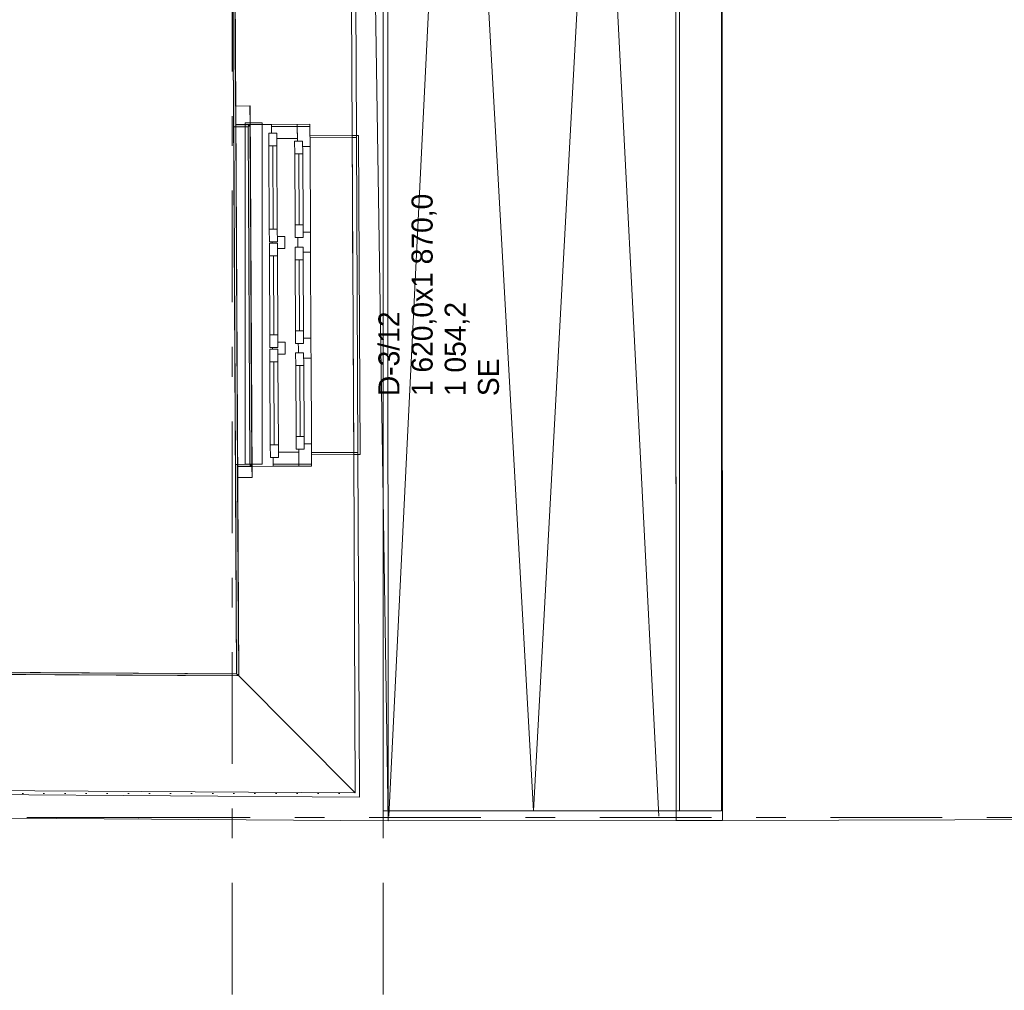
# Model space of a CAD drawing. Header units: millimetres. Extents: x 74467 to 235410, y -65 to 114857.
# Tile 178 of 256: x 138185 to 142853, y 54146 to 58746. Entities that reach past the tile are written whole.
import ezdxf
from ezdxf.enums import TextEntityAlignment as Align

# ---------------------------------------------------------------- set-up
doc = ezdxf.new("R2010")
doc.units = ezdxf.units.MM
doc.header["$MEASUREMENT"] = 0
for name, pattern in [('Katkend', [423.333333, 211.666667, -211.666667]), ('Katkend topelt', [1093.611073, 529.166651, -211.666656, 141.111112, -211.666656]), ('Wipeout_Contour', [1000, 0, -1000])]:
    doc.linetypes.add(name, pattern=pattern)
for name, color, linetype in [('00 2D joon.AR', 7, 'Continuous'), ('00 Kunstikonkursi LÜ jaoks asendi 2D', 7, 'Continuous'), ('00 Teljed.AR', 7, 'Continuous'), ('1153 Tugimüürid.AS', 7, 'Continuous'), ('1153 Välispiirded.AS', 7, 'Continuous'), ('1232 Välisseinad.AR', 7, 'Continuous'), ('1232 Välisseinad.VANA', 7, 'Continuous'), ('1235 Vahelaed.VANA', 7, 'Continuous'), ('1326 Seinapinnad.SA', 7, 'Continuous'), ('1330 Sisustus.SA', 7, 'Continuous'), ('9350 Netopind.VANA', 7, 'Continuous'), ('Aken', 7, 'Continuous'), ('Akna tähis', 7, 'Continuous')]:
    doc.layers.add(name, color=color, linetype=linetype)
doc.styles.add('GENERATED_STYLE_1', font='txt')
doc.styles.add('GENERATED_STYLE_3', font='txt')
pattern_1 = [(0, (0, 0), (0, 173.20508), [0, -100]), (0, (50, 86.6), (0, 173.20508), [0, -100])]

# ---------------------------------------------------------------- blocks, each defined once
blk = doc.blocks.new('Slab_35_1', base_point=(115968, 55784.5))
at = {"layer": '1235 Vahelaed.VANA', "color": 7, "linetype": 'Continuous', "lineweight": 13, "flags": 128}
blk.add_lwpolyline([(115968, 55784.5), (128757.2, 55702.7), (130692.6, 55690.3), (130882.6, 55689.1), (139223.3, 55635.8), (139191.5, 61568), (123858.2, 61630.5), (116047.5, 61713.1)], close=True, dxfattribs=at)
blk = doc.blocks.new('Slab_40_1', base_point=(116047.5, 61713.1))
at = {"layer": '1235 Vahelaed.VANA', "color": 7, "linetype": 'Continuous', "lineweight": 13, "flags": 128}
blk.add_lwpolyline([(116047.5, 61713.1), (118519.3, 61670.8), (118519.5, 61686.9), (123392.6, 61635.4), (123582.6, 61635.4), (123582.6, 61633.4), (123856.9, 61630.5), (130693.8, 61602.6), (130882.6, 61602.6), (130882.6, 61601.8), (139191.5, 61568), (139192.6, 61366.9), (139223.3, 55635.8), (130892.3, 55689.1), (130692.6, 55690.3), (128757.2, 55702.7), (123582.6, 55735.8), (123392.6, 55737), (118784.3, 55766.5), (118445.5, 55768.7), (115968, 55784.5)], close=True, dxfattribs=at)
blk = doc.blocks.new('Slab_41_1', base_point=(130882.6, 55689.1))
at = {"color": 254, "linetype": 'Wipeout_Contour', "lineweight": 0, "ltscale": 731267.729803}
blk.add_wipeout([(130882.6, 55689.1), (130892.3, 55689.1), (139223.3, 55635.8), (139191.5, 61568), (130882.6, 61601.8)], dxfattribs=at).dxf.layer = '1235 Vahelaed.VANA'
at = {"layer": '1235 Vahelaed.VANA', "color": 7, "linetype": 'Continuous', "lineweight": 13, "flags": 128}
blk.add_lwpolyline([(130882.6, 55689.1), (130882.6, 61601.8), (139191.5, 61568), (139223.3, 55635.8), (130892.3, 55689.1)], close=True, dxfattribs=at)
blk = doc.blocks.new('Roof_3_1', base_point=(141312.6, 67735.9))
at = {"layer": '1153 Tugimüürid.AS', "color": 7, "linetype": 'Continuous', "lineweight": 13, "flags": 128}
for points in [[(139908, 54996.1), (139908, 67735.9)], [(141312.6, 67735.9), (141312.6, 54996.1)], [(141312.6, 54996.1), (139908, 54996.1)]]:
    blk.add_lwpolyline(points, dxfattribs=at)
blk = doc.blocks.new('Koduklass 3_PK 105_48_1', base_point=(131088.3, 60995.6))
at = {"layer": '9350 Netopind.VANA', "color": 7, "linetype": 'Continuous', "lineweight": 13, "flags": 128}
blk.add_lwpolyline([(139181.5, 61568), (130892.6, 61601.8), (130892.6, 55699.1), (139213.3, 55645.8)], close=True, dxfattribs=at)
blk = doc.blocks.new('Curtain Wall_2_1')
at = {"color": 254, "linetype": 'Wipeout_Contour', "lineweight": 0, "ltscale": 612211.534221}
blk.add_wipeout([(141312.6, 58635.8), (141392.6, 58635.8), (141392.6, 58745.8), (141312.6, 58745.8)], dxfattribs=at).dxf.layer = '1153 Välispiirded.AS'
at = {"color": 254, "linetype": 'Wipeout_Contour', "lineweight": 0, "ltscale": 611874.622508}
blk.add_wipeout([(141312.6, 58415.8), (141392.6, 58415.8), (141392.6, 58525.8), (141312.6, 58525.8)], dxfattribs=at).dxf.layer = '1153 Välispiirded.AS'
at = {"color": 254, "linetype": 'Wipeout_Contour', "lineweight": 0, "ltscale": 612042.943388}
blk.add_wipeout([(141312.6, 58525.8), (141392.6, 58525.8), (141392.6, 58635.8), (141312.6, 58635.8)], dxfattribs=at).dxf.layer = '1153 Välispiirded.AS'
at = {"color": 254, "linetype": 'Wipeout_Contour', "lineweight": 0, "ltscale": 611706.571831}
blk.add_wipeout([(141312.6, 58305.8), (141392.6, 58305.8), (141392.6, 58415.8), (141312.6, 58415.8)], dxfattribs=at).dxf.layer = '1153 Välispiirded.AS'
at = {"color": 254, "linetype": 'Wipeout_Contour', "lineweight": 0, "ltscale": 611538.791496}
blk.add_wipeout([(141312.6, 58195.8), (141392.6, 58195.8), (141392.6, 58305.8), (141312.6, 58305.8)], dxfattribs=at).dxf.layer = '1153 Välispiirded.AS'
at = {"color": 254, "linetype": 'Wipeout_Contour', "lineweight": 0, "ltscale": 611371.281811}
blk.add_wipeout([(141312.6, 58085.8), (141392.6, 58085.8), (141392.6, 58195.8), (141312.6, 58195.8)], dxfattribs=at).dxf.layer = '1153 Välispiirded.AS'
at = {"color": 254, "linetype": 'Wipeout_Contour', "lineweight": 0, "ltscale": 611204.042969}
blk.add_wipeout([(141312.6, 57975.8), (141392.6, 57975.8), (141392.6, 58085.8), (141312.6, 58085.8)], dxfattribs=at).dxf.layer = '1153 Välispiirded.AS'
at = {"color": 254, "linetype": 'Wipeout_Contour', "lineweight": 0, "ltscale": 611037.07522}
blk.add_wipeout([(141312.6, 57865.8), (141392.6, 57865.8), (141392.6, 57975.8), (141312.6, 57975.8)], dxfattribs=at).dxf.layer = '1153 Välispiirded.AS'
at = {"color": 254, "linetype": 'Wipeout_Contour', "lineweight": 0, "ltscale": 610870.378703}
blk.add_wipeout([(141312.6, 57755.8), (141392.6, 57755.8), (141392.6, 57865.8), (141312.6, 57865.8)], dxfattribs=at).dxf.layer = '1153 Välispiirded.AS'
at = {"color": 254, "linetype": 'Wipeout_Contour', "lineweight": 0, "ltscale": 610703.953725}
blk.add_wipeout([(141312.6, 57645.8), (141392.6, 57645.8), (141392.6, 57755.8), (141312.6, 57755.8)], dxfattribs=at).dxf.layer = '1153 Välispiirded.AS'
at = {"color": 254, "linetype": 'Wipeout_Contour', "lineweight": 0, "ltscale": 610537.800479}
blk.add_wipeout([(141312.6, 57535.8), (141392.6, 57535.8), (141392.6, 57645.8), (141312.6, 57645.8)], dxfattribs=at).dxf.layer = '1153 Välispiirded.AS'
at = {"color": 254, "linetype": 'Wipeout_Contour', "lineweight": 0, "ltscale": 610371.919214}
blk.add_wipeout([(141312.6, 57425.8), (141392.6, 57425.8), (141392.6, 57535.8), (141312.6, 57535.8)], dxfattribs=at).dxf.layer = '1153 Välispiirded.AS'
at = {"color": 254, "linetype": 'Wipeout_Contour', "lineweight": 0, "ltscale": 610206.31007}
blk.add_wipeout([(141312.6, 57315.8), (141392.6, 57315.8), (141392.6, 57425.8), (141312.6, 57425.8)], dxfattribs=at).dxf.layer = '1153 Välispiirded.AS'
at = {"color": 254, "linetype": 'Wipeout_Contour', "lineweight": 0, "ltscale": 610040.973351}
blk.add_wipeout([(141312.6, 57205.8), (141392.6, 57205.8), (141392.6, 57315.8), (141312.6, 57315.8)], dxfattribs=at).dxf.layer = '1153 Välispiirded.AS'
at = {"color": 254, "linetype": 'Wipeout_Contour', "lineweight": 0, "ltscale": 609875.909251}
blk.add_wipeout([(141312.6, 57095.8), (141392.6, 57095.8), (141392.6, 57205.8), (141312.6, 57205.8)], dxfattribs=at).dxf.layer = '1153 Välispiirded.AS'
at = {"color": 254, "linetype": 'Wipeout_Contour', "lineweight": 0, "ltscale": 609711.118019}
blk.add_wipeout([(141312.6, 56985.8), (141392.6, 56985.8), (141392.6, 57095.8), (141312.6, 57095.8)], dxfattribs=at).dxf.layer = '1153 Välispiirded.AS'
at = {"color": 254, "linetype": 'Wipeout_Contour', "lineweight": 0, "ltscale": 609546.599794}
blk.add_wipeout([(141312.6, 56875.8), (141392.6, 56875.8), (141392.6, 56985.8), (141312.6, 56985.8)], dxfattribs=at).dxf.layer = '1153 Välispiirded.AS'
at = {"color": 254, "linetype": 'Wipeout_Contour', "lineweight": 0, "ltscale": 609382.35488}
blk.add_wipeout([(141312.6, 56765.8), (141392.6, 56765.8), (141392.6, 56875.8), (141312.6, 56875.8)], dxfattribs=at).dxf.layer = '1153 Välispiirded.AS'
at = {"color": 254, "linetype": 'Wipeout_Contour', "lineweight": 0, "ltscale": 609218.383469}
blk.add_wipeout([(141312.6, 56655.8), (141392.6, 56655.8), (141392.6, 56765.8), (141312.6, 56765.8)], dxfattribs=at).dxf.layer = '1153 Välispiirded.AS'
at = {"color": 254, "linetype": 'Wipeout_Contour', "lineweight": 0, "ltscale": 609054.685811}
blk.add_wipeout([(141312.6, 56545.8), (141392.6, 56545.8), (141392.6, 56655.8), (141312.6, 56655.8)], dxfattribs=at).dxf.layer = '1153 Välispiirded.AS'
at = {"color": 254, "linetype": 'Wipeout_Contour', "lineweight": 0, "ltscale": 608891.262043}
blk.add_wipeout([(141312.6, 56435.8), (141392.6, 56435.8), (141392.6, 56545.8), (141312.6, 56545.8)], dxfattribs=at).dxf.layer = '1153 Välispiirded.AS'
at = {"color": 254, "linetype": 'Wipeout_Contour', "lineweight": 0, "ltscale": 608728.11247}
blk.add_wipeout([(141312.6, 56325.8), (141392.6, 56325.8), (141392.6, 56435.8), (141312.6, 56435.8)], dxfattribs=at).dxf.layer = '1153 Välispiirded.AS'
at = {"color": 254, "linetype": 'Wipeout_Contour', "lineweight": 0, "ltscale": 608565.237282}
blk.add_wipeout([(141312.6, 56215.8), (141392.6, 56215.8), (141392.6, 56325.8), (141312.6, 56325.8)], dxfattribs=at).dxf.layer = '1153 Välispiirded.AS'
at = {"color": 254, "linetype": 'Wipeout_Contour', "lineweight": 0, "ltscale": 608402.636729}
blk.add_wipeout([(141312.6, 56105.8), (141392.6, 56105.8), (141392.6, 56215.8), (141312.6, 56215.8)], dxfattribs=at).dxf.layer = '1153 Välispiirded.AS'
at = {"color": 254, "linetype": 'Wipeout_Contour', "lineweight": 0, "ltscale": 608240.31095}
blk.add_wipeout([(141312.6, 55995.8), (141392.6, 55995.8), (141392.6, 56105.8), (141312.6, 56105.8)], dxfattribs=at).dxf.layer = '1153 Välispiirded.AS'
at = {"color": 254, "linetype": 'Wipeout_Contour', "lineweight": 0, "ltscale": 608078.260245}
blk.add_wipeout([(141312.6, 55885.8), (141392.6, 55885.8), (141392.6, 55995.8), (141312.6, 55995.8)], dxfattribs=at).dxf.layer = '1153 Välispiirded.AS'
at = {"color": 254, "linetype": 'Wipeout_Contour', "lineweight": 0, "ltscale": 607916.484807}
blk.add_wipeout([(141312.6, 55775.8), (141392.6, 55775.8), (141392.6, 55885.8), (141312.6, 55885.8)], dxfattribs=at).dxf.layer = '1153 Välispiirded.AS'
at = {"color": 254, "linetype": 'Wipeout_Contour', "lineweight": 0, "ltscale": 607754.984883}
blk.add_wipeout([(141312.6, 55665.8), (141392.6, 55665.8), (141392.6, 55775.8), (141312.6, 55775.8)], dxfattribs=at).dxf.layer = '1153 Välispiirded.AS'
at = {"color": 254, "linetype": 'Wipeout_Contour', "lineweight": 0, "ltscale": 607593.760613}
blk.add_wipeout([(141312.6, 55555.8), (141392.6, 55555.8), (141392.6, 55665.8), (141312.6, 55665.8)], dxfattribs=at).dxf.layer = '1153 Välispiirded.AS'
at = {"color": 254, "linetype": 'Wipeout_Contour', "lineweight": 0, "ltscale": 607432.812296}
blk.add_wipeout([(141312.6, 55445.8), (141392.6, 55445.8), (141392.6, 55555.8), (141312.6, 55555.8)], dxfattribs=at).dxf.layer = '1153 Välispiirded.AS'
at = {"color": 254, "linetype": 'Wipeout_Contour', "lineweight": 0, "ltscale": 607272.140125}
blk.add_wipeout([(141312.6, 55335.8), (141392.6, 55335.8), (141392.6, 55445.8), (141312.6, 55445.8)], dxfattribs=at).dxf.layer = '1153 Välispiirded.AS'
at = {"color": 254, "linetype": 'Wipeout_Contour', "lineweight": 0, "ltscale": 607111.744345}
blk.add_wipeout([(141312.6, 55225.8), (141392.6, 55225.8), (141392.6, 55335.8), (141312.6, 55335.8)], dxfattribs=at).dxf.layer = '1153 Välispiirded.AS'
at = {"color": 254, "linetype": 'Wipeout_Contour', "lineweight": 0, "ltscale": 606951.625097}
blk.add_wipeout([(141312.6, 55115.8), (141392.6, 55115.8), (141392.6, 55225.8), (141312.6, 55225.8)], dxfattribs=at).dxf.layer = '1153 Välispiirded.AS'
at = {"color": 254, "linetype": 'Wipeout_Contour', "lineweight": 0, "ltscale": 606788.376755}
blk.add_wipeout([(141392.6, 55001.1), (141392.6, 55115.8), (141312.6, 55115.8), (141312.6, 55001.1)], dxfattribs=at).dxf.layer = '1153 Välispiirded.AS'
at = {"layer": '1153 Välispiirded.AS', "color": 7, "linetype": 'Continuous', "lineweight": 13, "flags": 128}
for points in [[(141312.6, 58745.8), (141312.6, 58635.8), (141312.6, 58525.8), (141312.6, 58415.8), (141312.6, 58305.8), (141312.6, 58195.8), (141312.6, 58085.8), (141312.6, 57975.8), (141312.6, 57865.8), (141312.6, 57755.8), (141312.6, 57645.8), (141312.6, 57535.8), (141312.6, 57425.8), (141312.6, 57315.8), (141312.6, 57205.8), (141312.6, 57095.8), (141312.6, 56985.8), (141312.6, 56875.8), (141312.6, 56765.8), (141312.6, 56655.8), (141312.6, 56545.8), (141312.6, 56435.8), (141312.6, 56325.8), (141312.6, 56215.8), (141312.6, 56105.8), (141312.6, 55995.8), (141312.6, 55885.8), (141312.6, 55775.8), (141312.6, 55665.8), (141312.6, 55555.8), (141312.6, 55445.8), (141312.6, 55335.8), (141312.6, 55225.8), (141312.6, 55115.8), (141312.6, 55001.1)], [(141392.6, 58745.8), (141392.6, 58635.8), (141392.6, 58525.8), (141392.6, 58415.8), (141392.6, 58305.8), (141392.6, 58195.8), (141392.6, 58085.8), (141392.6, 57975.8), (141392.6, 57865.8), (141392.6, 57755.8), (141392.6, 57645.8), (141392.6, 57535.8), (141392.6, 57425.8), (141392.6, 57315.8), (141392.6, 57205.8), (141392.6, 57095.8), (141392.6, 56985.8), (141392.6, 56875.8), (141392.6, 56765.8), (141392.6, 56655.8), (141392.6, 56545.8), (141392.6, 56435.8), (141392.6, 56325.8), (141392.6, 56215.8), (141392.6, 56105.8), (141392.6, 55995.8), (141392.6, 55885.8), (141392.6, 55775.8), (141392.6, 55665.8), (141392.6, 55555.8), (141392.6, 55445.8), (141392.6, 55335.8), (141392.6, 55225.8), (141392.6, 55115.8), (141392.6, 55001.1)], [(141392.6, 55001.1), (141312.6, 55001.1)]]:
    blk.add_lwpolyline(points, dxfattribs=at)
blk = doc.blocks.new('Opening_73_1')
at = {"color": 254, "linetype": 'Wipeout_Contour', "lineweight": 0, "ltscale": 604476.470521}
blk.add_wipeout([(139781.3, 58197.3), (139761.3, 58197.2), (139768.4, 56685.2), (139788.4, 56685.3)], dxfattribs=at).dxf.layer = '1232 Välisseinad.AR'
at = {"layer": '1232 Välisseinad.AR', "color": 7, "linetype": 'Continuous', "lineweight": 15, "flags": 128}
for points in [[(139781.3, 58197.3), (139761.3, 58197.2)], [(139768.4, 56685.2), (139788.4, 56685.3)]]:
    blk.add_lwpolyline(points, dxfattribs=at)
at = {"layer": '1232 Välisseinad.AR', "color": 7, "linetype": 'Continuous', "lineweight": 13, "flags": 128}
for points in [[(139761.3, 58197.2), (139768.4, 56685.2)], [(139788.4, 56685.3), (139781.3, 58197.3)]]:
    blk.add_lwpolyline(points, dxfattribs=at)
blk = doc.blocks.new('Opening_92_1')
at = {"color": 254, "linetype": 'Wipeout_Contour', "lineweight": 0, "ltscale": 602378.84124}
blk.add_wipeout([(139218, 56638.4), (139209.4, 58238.4), (139199.4, 58238.3), (139208, 56638.3)], dxfattribs=at).dxf.layer = '1326 Seinapinnad.SA'
at = {"layer": '1326 Seinapinnad.SA', "color": 7, "linetype": 'Continuous', "lineweight": 13, "flags": 128}
for points in [[(139209.4, 58238.4), (139199.4, 58238.3)], [(139199.4, 58238.3), (139208, 56638.3)], [(139218, 56638.4), (139209.4, 58238.4)], [(139208, 56638.3), (139218, 56638.4)]]:
    blk.add_lwpolyline(points, dxfattribs=at)
blk = doc.blocks.new('Wall_151_1', base_point=(141512.6, 71245.9))
at = {"color": 254, "linetype": 'Wipeout_Contour', "lineweight": 0, "ltscale": 620153.103091}
blk.add_wipeout([(141312.6, 71245.9), (141312.6, 54996.1), (141512.6, 54996.1), (141512.6, 71245.9)], dxfattribs=at).dxf.layer = '1153 Tugimüürid.AS'
at = {"layer": '1153 Tugimüürid.AS', "color": 7, "linetype": 'Continuous', "lineweight": 13, "flags": 128}
for points in [[(141312.6, 71245.9), (141312.6, 54996.1)], [(141512.6, 54996.1), (141512.6, 71245.9)], [(141312.6, 54996.1), (141512.6, 54996.1)]]:
    blk.add_lwpolyline(points, dxfattribs=at)
blk = doc.blocks.new('Wall Niche Rectangular 24')
at = {"layer": 'Aken', "color": 7, "linetype": 'Continuous', "lineweight": 13}
blk.add_line((-880.3, 140), (880.3, 140), dxfattribs=at)
at = {"layer": 'Aken', "color": 7, "linetype": 'Continuous', "lineweight": 15, "flags": 128}
blk.add_lwpolyline([(-880.3, 140), (-880.3, 72), (880.3, 72), (880.3, 140)], close=True, dxfattribs=at)
blk = doc.blocks.new('Triple Historic Window 24')
at = {"layer": 'Aken', "color": 7, "linetype": 'Continuous', "lineweight": 13}
for p, q in [((810, 169.7), (-810, 168.6)), ((-670, -109), (-333.3, -109)), ((-168.3, -109), (168.3, -109)), ((333.3, -109), (670, -109)), ((-746, -182), (-756, -182)), ((-756, -182), (-756, -382)), ((-746, -382), (-746, -182)), ((-298.3, -182), (-705, -182)), ((203.3, -182), (-203.3, -182)), ((705, -182), (298.3, -182)), ((756, -182), (746, -182)), ((746, -182), (746, -382)), ((756, -382), (756, -182)), ((-756.1, -382), (-756.1, -412)), ((-756.1, -412), (756.1, -412)), ((-756, -382), (-746, -382)), ((-746, -382), (-756, -382)), ((-756, -382), (-756, -402)), ((-756, -402), (-746, -402)), ((-746, -402), (-746, -382)), ((746, -382), (756, -382)), ((756, -382), (746, -382)), ((746, -382), (746, -402)), ((746, -402), (756, -402)), ((756, -402), (756, -382)), ((756.1, -412), (756.1, -382))]:
    blk.add_line(p, q, dxfattribs=at)
at = {"layer": 'Aken', "color": 7, "linetype": 'Continuous', "lineweight": 15}
for p, q in [((-810, 168.6), (-810, 0)), ((810, 0), (810, 169.7)), ((-810, 0), (-810, -182)), ((-810, 0), (-800, 0)), ((-810, -182), (-810, 0)), ((-800, 0), (-768, 0)), ((-800, -122), (-800, 0)), ((-768, 13), (-708, 13)), ((-768, -25), (-768, 13)), ((-768, 0), (-768, -25)), ((-708, 13), (-708, -25)), ((-708, 13), (-314.3, 13)), ((-314.3, -25), (-314.3, 13)), ((-314.3, 13), (-254.3, 13)), ((-254.3, 13), (-254.3, -25)), ((-254.3, -25), (-254.3, 0)), ((-254.3, 0), (-247.3, 0)), ((-247.3, 13), (-187.3, 13)), ((-247.3, -25), (-247.3, 13)), ((-247.3, 0), (-247.3, -25)), ((-187.3, 13), (-187.3, -25)), ((-187.3, 13), (187.3, 13)), ((187.3, -25), (187.3, 13)), ((187.3, 13), (247.3, 13)), ((247.3, 13), (247.3, -25)), ((247.3, -25), (247.3, 0)), ((247.3, 0), (254.3, 0)), ((254.3, 13), (314.3, 13)), ((254.3, -25), (254.3, 13)), ((254.3, 0), (254.3, -25)), ((314.3, 13), (314.3, -25)), ((314.3, 13), (708, 13)), ((708, -25), (708, 13)), ((708, 13), (768, 13)), ((768, 13), (768, -25)), ((768, -25), (768, 0)), ((768, 0), (800, 0)), ((800, 0), (810, 0)), ((800, -122), (800, 0)), ((810, -182), (810, 0)), ((810, -182), (810, 0)), ((-768, -25), (-743, -25)), ((-708, -25), (-768, -25)), ((-743, -25), (-743, -122)), ((-708, -6), (-314.3, -6)), ((-314.3, -25), (-708, -25)), ((-254.3, -25), (-314.3, -25)), ((-279.3, -60), (-279.3, -25)), ((-279.3, -25), (-254.3, -25)), ((-187.3, -25), (-247.3, -25)), ((-247.3, -25), (-222.3, -25)), ((-222.3, -25), (-222.3, -60)), ((-187.3, -6), (187.3, -6)), ((187.3, -25), (-187.3, -25)), ((247.3, -25), (187.3, -25)), ((222.3, -60), (222.3, -25)), ((222.3, -25), (247.3, -25)), ((314.3, -25), (254.3, -25)), ((254.3, -25), (279.3, -25)), ((279.3, -25), (279.3, -60)), ((314.3, -6), (708, -6)), ((708, -25), (314.3, -25)), ((768, -25), (708, -25)), ((743, -122), (743, -25)), ((743, -25), (768, -25)), ((-222.3, -60), (-279.3, -60)), ((279.3, -60), (222.3, -60)), ((-800, -122), (-810, -122)), ((-810, -122), (-800, -122)), ((-743, -122), (-800, -122)), ((-800, -122), (-730, -122)), ((-800, -182), (-800, -122)), ((-730, -109), (-670, -109)), ((-730, -147), (-730, -109)), ((-730, -122), (-730, -147)), ((-670, -109), (-670, -147)), ((-670, -109), (-333.3, -109)), ((-670, -128), (-333.3, -128)), ((-333.3, -147), (-333.3, -109)), ((-333.3, -109), (-273.3, -109)), ((-273.3, -109), (-273.3, -147)), ((-273.3, -147), (-273.3, -122)), ((-273.3, -122), (-250.8, -122)), ((-250.8, -122), (-228.3, -122)), ((-228.3, -109), (-168.3, -109)), ((-228.3, -147), (-228.3, -109)), ((-228.3, -122), (-228.3, -147)), ((-168.3, -109), (-168.3, -147)), ((-168.3, -109), (168.3, -109)), ((-168.3, -128), (168.3, -128)), ((168.3, -147), (168.3, -109)), ((168.3, -109), (228.3, -109)), ((228.3, -109), (228.3, -147)), ((228.3, -147), (228.3, -122)), ((228.3, -122), (250.8, -122)), ((250.8, -122), (273.3, -122)), ((273.3, -109), (333.3, -109)), ((273.3, -147), (273.3, -109)), ((273.3, -122), (273.3, -147)), ((333.3, -109), (333.3, -147)), ((333.3, -109), (670, -109)), ((333.3, -128), (670, -128)), ((670, -147), (670, -109)), ((670, -109), (730, -109)), ((730, -109), (730, -147)), ((730, -147), (730, -122)), ((730, -122), (800, -122)), ((800, -122), (743, -122)), ((810, -122), (800, -122)), ((800, -122), (810, -122)), ((800, -182), (800, -122)), ((-800, -182), (-810, -182)), ((-756, -182), (-810, -182)), ((-705, -182), (-800, -182)), ((-756, -182), (-756, -382)), ((-756, -382), (-756, -182)), ((-730, -147), (-705, -147)), ((-670, -147), (-730, -147)), ((-705, -147), (-705, -182)), ((-333.3, -147), (-670, -147)), ((-273.3, -147), (-333.3, -147)), ((-298.3, -182), (-298.3, -147)), ((-298.3, -147), (-273.3, -147)), ((-250.8, -182), (-298.3, -182)), ((-203.3, -182), (-250.8, -182)), ((-228.3, -147), (-203.3, -147)), ((-168.3, -147), (-228.3, -147)), ((-203.3, -147), (-203.3, -182)), ((168.3, -147), (-168.3, -147)), ((228.3, -147), (168.3, -147)), ((203.3, -182), (203.3, -147)), ((203.3, -147), (228.3, -147)), ((250.8, -182), (203.3, -182)), ((298.3, -182), (250.8, -182)), ((273.3, -147), (298.3, -147)), ((333.3, -147), (273.3, -147)), ((298.3, -147), (298.3, -182)), ((670, -147), (333.3, -147)), ((730, -147), (670, -147)), ((705, -182), (705, -147)), ((705, -147), (730, -147)), ((800, -182), (705, -182)), ((756, -382), (756, -182)), ((756, -182), (810, -182)), ((756, -382), (756, -182)), ((810, -182), (800, -182))]:
    blk.add_line(p, q, dxfattribs=at)
at = {"layer": 'Aken', "color": 7, "linetype": 'Katkend', "lineweight": 13}
blk.add_line((-756, -382), (756, -382), dxfattribs=at)
blk = doc.blocks.new('Window Stamp 24')
at = {"layer": 'Akna tähis', "color": 7, "lineweight": 13, "style": 'GENERATED_STYLE_1'}
for tag, p in [('AC_WIDO_ID', (-447.2, -926.8)), ('AC_WIDO_A_SIZE', (-447.2, -1083.9)), ('AC_SILL_TO_ANCHOR_LEVEL', (-447.2, -1241)), ('DUMMY_233', (-447.2, -1398.2))]:
    blk.add_attdef(tag, text='', height=100, dxfattribs=at).set_placement(p, align=Align.TOP_LEFT)
blk = doc.blocks.new('Wall_690_1', base_point=(139776, 55082.2))
at = {"layer": '1232 Välisseinad.VANA', "color": 7, "linetype": 'Continuous', "lineweight": 15}
for p, q in [((139208.8, 58336.7), (139276.8, 58337)), ((139276.8, 58337), (139277.3, 58248.9)), ((139379, 58249.4), (139277.3, 58248.9)), ((139561, 58250.2), (139379, 58249.4)), ((139761.3, 58197.2), (139561.3, 58196.2)), ((139761.3, 58197.3), (139761.3, 58197.2)), ((139568.4, 56684.2), (139768.4, 56685.2)), ((139768.4, 56685.2), (139768.4, 56685.1)), ((139286, 56628.9), (139386.7, 56629.4)), ((139286, 56628.9), (139286.3, 56576.5)), ((139386.7, 56629.4), (139568.7, 56630.2)), ((139218.3, 56576.2), (139286.3, 56576.5))]:
    blk.add_line(p, q, dxfattribs=at)
at = {"layer": '1232 Välisseinad.VANA', "color": 7, "linetype": 'Continuous', "lineweight": 15, "flags": 128}
for points in [[(139761.3, 58197.2), (139756.8, 59154.8)], [(139205.1, 59029.8), (139208.8, 58336.7)], [(139776, 55082.2), (139768.4, 56685.2)], [(139218.3, 56576.2), (139223.3, 55635.8)], [(139223.3, 55635.8), (139776, 55082.2)]]:
    blk.add_lwpolyline(points, dxfattribs=at)
at = {"layer": 'Aken', "color": 7, "linetype": 'Continuous', "lineweight": 13, "xscale": -0.9999999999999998, "zscale": 1000, "rotation": 90.3073727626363}
blk.add_blockref('Wall Niche Rectangular 24', (139353.6, 57457.2), dxfattribs=at)
at = {"layer": 'Aken', "color": 7, "linetype": 'Continuous', "lineweight": 13, "zscale": 1000, "rotation": 90.27007687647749}
blk.add_blockref('Triple Historic Window 24', (139382.8, 57439.4), dxfattribs=at)
at = {"layer": 'Akna tähis', "color": 5, "lineweight": 13}
ref = blk.add_blockref('Window Stamp 24', (139213.1, 57438.6), dxfattribs=dict(at, rotation=90.27007687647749))
ref.add_attrib('AC_WIDO_ID', 'D-3/12', dxfattribs={"color": 7, "lineweight": 13, "height": 100, "rotation": 90, "style": 'GENERATED_STYLE_1'}).set_placement((139885.5, 56961.9), align=Align.TOP_LEFT)
ref.add_attrib('AC_WIDO_A_SIZE', '1\xa0620,0x1\xa0870,0', dxfattribs={"color": 7, "lineweight": 13, "height": 100, "rotation": 90, "style": 'GENERATED_STYLE_1'}).set_placement((140042.7, 56961.9), align=Align.TOP_LEFT)
ref.add_attrib('AC_SILL_TO_ANCHOR_LEVEL', '1\xa0054,2', dxfattribs={"color": 7, "lineweight": 13, "height": 100, "rotation": 90, "style": 'GENERATED_STYLE_1'}).set_placement((140199.8, 56961.9), align=Align.TOP_LEFT)
ref.add_attrib('DUMMY_233', 'SE', dxfattribs={"color": 7, "lineweight": 13, "height": 100, "rotation": 90, "style": 'GENERATED_STYLE_1'}).set_placement((140357, 56961.9), align=Align.TOP_LEFT)
blk = doc.blocks.new('Wall_701_1', base_point=(139223.3, 55635.8))
at = {"layer": '1232 Välisseinad.VANA', "color": 7, "linetype": 'Continuous', "lineweight": 15, "flags": 128}
for points in [[(139223.3, 55635.8), (138059.2, 55643.2)], [(139776, 55082.2), (139223.3, 55635.8)], [(138001.7, 55093.6), (139776, 55082.2)]]:
    blk.add_lwpolyline(points, dxfattribs=at)
blk = doc.blocks.new('Wall_715_1', base_point=(111683.7, 55261.9))
at = {"layer": '1232 Välisseinad.AR', "linetype": 'Continuous', "lineweight": 13, "true_color": 0x8c8d8c}
h = blk.add_hatch(dxfattribs=at)
h.set_pattern_fill('Krohv_0001', color=252, style=0, pattern_type=2)
h.set_pattern_definition(pattern_1)
h.paths.add_polyline_path([(138001.7, 55093.6), (138001.6, 55073.6), (139776, 55062.2), (139776, 55082.2)])
h = blk.add_hatch(dxfattribs=at)
h.set_pattern_fill('Krohv_0001', color=252, style=0, pattern_type=2)
h.set_pattern_definition(pattern_1)
h.paths.add_polyline_path([(139776, 55082.2), (139796, 55062.1), (139796, 55082.1)])
h = blk.add_hatch(dxfattribs=at)
h.set_pattern_fill('Krohv_0001', color=252, style=0, pattern_type=2)
h.set_pattern_definition(pattern_1)
h.paths.add_polyline_path([(139776, 55082.2), (139776, 55062.2), (139796, 55062.1)])
at = {"layer": '1232 Välisseinad.AR', "color": 7, "linetype": 'Continuous', "lineweight": 15, "flags": 128}
for points in [[(139776, 55082.2), (138001.7, 55093.6)], [(138001.6, 55073.6), (139796, 55062.1)]]:
    blk.add_lwpolyline(points, dxfattribs=at)
at = {"layer": '1232 Välisseinad.AR', "color": 7, "linetype": 'Continuous', "lineweight": 13, "flags": 128}
blk.add_lwpolyline([(139796, 55062.1), (139796, 55082.1)], dxfattribs=at)
blk = doc.blocks.new('Wall_716_1', base_point=(139776, 55082.2))
at = {"layer": '1232 Välisseinad.AR', "linetype": 'Continuous', "lineweight": 13, "true_color": 0x8c8d8c}
h = blk.add_hatch(dxfattribs=at)
h.set_pattern_fill('Krohv_0001', color=252, style=0, pattern_type=2)
h.set_pattern_definition(pattern_1)
h.paths.add_polyline_path([(139776.8, 59154.9), (139756.8, 59154.8), (139761.3, 58197.2), (139781.3, 58197.3)])
h = blk.add_hatch(dxfattribs=at)
h.set_pattern_fill('Krohv_0001', color=252, style=0, pattern_type=2)
h.set_pattern_definition(pattern_1)
h.paths.add_polyline_path([(139788.4, 56685.3), (139768.4, 56685.2), (139776, 55082.2), (139796, 55082.1)])
at = {"layer": '1232 Välisseinad.AR', "color": 7, "linetype": 'Continuous', "lineweight": 15, "flags": 128}
for points in [[(139756.8, 59154.8), (139761.3, 58197.2)], [(139781.3, 58197.3), (139776.8, 59154.9)], [(139768.4, 56685.2), (139776, 55082.2)], [(139796, 55082.1), (139788.4, 56685.3)]]:
    blk.add_lwpolyline(points, dxfattribs=at)
blk = doc.blocks.new('Wall_762_1', base_point=(130882.6, 55689.1))
at = {"layer": '1326 Seinapinnad.SA', "linetype": 'Continuous', "lineweight": 0, "true_color": 0xfefefe}
for points in [[(138049.3, 55653.3), (138049.2, 55643.3), (139213.3, 55635.8), (139213.3, 55645.8)], [(139213.3, 55645.8), (139223.3, 55635.8), (139223.3, 55645.8)], [(139213.3, 55645.8), (139213.3, 55635.8), (139223.3, 55635.8)]]:
    blk.add_hatch(color=7, dxfattribs=at).paths.add_polyline_path(points)
at = {"layer": '1326 Seinapinnad.SA', "color": 7, "linetype": 'Continuous', "lineweight": 15, "flags": 128}
for points in [[(139213.3, 55645.8), (138049.3, 55653.3)], [(138059.2, 55643.2), (139223.3, 55635.8)], [(139223.3, 55635.8), (139223.3, 55645.8)]]:
    blk.add_lwpolyline(points, dxfattribs=at)
blk = doc.blocks.new('Wall_763_1', base_point=(139223.3, 55635.8))
at = {"layer": '1326 Seinapinnad.SA', "linetype": 'Continuous', "lineweight": 0, "true_color": 0xfefefe}
for points in [[(139191.5, 61568), (139181.5, 61567.9), (139186.1, 60718), (139196.1, 60718.1)], [(139186.1, 60708), (139186.1, 60707.9), (139196.1, 60708), (139196.1, 60708.1)], [(139194.8, 59098.1), (139199.3, 58248.3), (139209.3, 58248.4), (139204.8, 59098.1)], [(139208, 56628.3), (139213.3, 55645.8), (139223.3, 55645.8), (139218, 56628.4)]]:
    blk.add_hatch(color=7, dxfattribs=at).paths.add_polyline_path(points)
at = {"layer": '1326 Seinapinnad.SA', "color": 7, "linetype": 'Continuous', "lineweight": 15, "flags": 128}
for points in [[(139191.5, 61568), (139181.5, 61567.9)], [(139181.5, 61567.9), (139186.1, 60718)], [(139196.1, 60718.1), (139191.5, 61568)], [(139186.1, 60708), (139186.1, 60707.9)], [(139196.1, 60708), (139196.1, 60708.1)], [(139194.8, 59098.1), (139199.3, 58248.3)], [(139209.3, 58248.4), (139204.8, 59098.1)], [(139208, 56628.3), (139213.3, 55645.8)], [(139223.3, 55645.8), (139218, 56628.4)]]:
    blk.add_lwpolyline(points, dxfattribs=at)
blk = doc.blocks.new('Wall_767_1', base_point=(139277.3, 58248.7))
at = {"layer": '1326 Seinapinnad.SA', "linetype": 'Continuous', "lineweight": 0, "true_color": 0xfefefe}
for points in [[(139267.3, 58248.6), (139267.4, 58238.6), (139277.3, 58248.7)], [(139277.3, 58248.7), (139267.4, 58238.6), (139277.4, 58238.7)], [(139267.4, 58238.6), (139275.9, 56638.7), (139285.9, 56638.7), (139277.4, 58238.7)], [(139286, 56628.7), (139275.9, 56638.7), (139276, 56628.7)], [(139285.9, 56638.7), (139275.9, 56638.7), (139286, 56628.7)]]:
    blk.add_hatch(color=7, dxfattribs=at).paths.add_polyline_path(points)
at = {"layer": '1326 Seinapinnad.SA', "color": 7, "linetype": 'Continuous', "lineweight": 15, "flags": 128}
for points in [[(139277.3, 58248.7), (139267.3, 58248.6)], [(139267.4, 58238.6), (139275.9, 56638.7)], [(139286, 56628.7), (139277.3, 58248.7)], [(139286, 56628.7), (139276, 56628.7)]]:
    blk.add_lwpolyline(points, dxfattribs=at)
blk = doc.blocks.new('Wall_768_1', base_point=(139286, 56628.7))
at = {"layer": '1326 Seinapinnad.SA', "linetype": 'Continuous', "lineweight": 0, "true_color": 0xfefefe}
blk.add_hatch(color=7, dxfattribs=at).paths.add_polyline_path([(139275.9, 56638.7), (139208, 56638.3), (139208, 56628.3), (139276, 56628.7)])
at = {"layer": '1326 Seinapinnad.SA', "color": 7, "linetype": 'Continuous', "lineweight": 15, "flags": 128}
for points in [[(139208, 56628.3), (139208, 56638.3)], [(139275.9, 56638.7), (139218, 56638.4)], [(139218, 56628.4), (139276, 56628.7)]]:
    blk.add_lwpolyline(points, dxfattribs=at)
blk = doc.blocks.new('Wall_769_1', base_point=(139277.3, 58248.7))
at = {"layer": '1326 Seinapinnad.SA', "linetype": 'Continuous', "lineweight": 0, "true_color": 0xfefefe}
blk.add_hatch(color=7, dxfattribs=at).paths.add_polyline_path([(139267.3, 58248.6), (139199.3, 58248.3), (139199.4, 58238.3), (139267.4, 58238.6)])
at = {"layer": '1326 Seinapinnad.SA', "color": 7, "linetype": 'Continuous', "lineweight": 15, "flags": 128}
for points in [[(139199.3, 58248.3), (139199.4, 58238.3)], [(139267.3, 58248.6), (139209.3, 58248.4)], [(139209.4, 58238.4), (139267.4, 58238.6)]]:
    blk.add_lwpolyline(points, dxfattribs=at)
blk = doc.blocks.new('Slab_482_1', base_point=(139254.4, 56638.7))
at = {"layer": '1330 Sisustus.SA', "color": 253, "linetype": 'Continuous', "lineweight": 13, "true_color": 0xa5a6a4, "flags": 128}
blk.add_lwpolyline([(139254.4, 56638.7), (139335.1, 56638.7), (139335.1, 58256.3), (139254.4, 58256.3)], close=True, dxfattribs=at)
blk = doc.blocks.new('Standard grid marker')
at = {"layer": '00 Teljed.AR', "color": 252, "linetype": 'Katkend topelt', "lineweight": 13, "true_color": 0x8c8d8c}
blk.add_line((6142.5, 0), (54919, 0), dxfattribs=at)
at = {"layer": '00 Teljed.AR', "color": 252, "lineweight": 13, "true_color": 0x8c8d8c, "style": 'GENERATED_STYLE_3'}
for tag, p in [('AC_MarkerText_1_0', (-54.3, -45.7)), ('AC_MarkerText_1_1', (61407.2, -45.7))]:
    blk.add_attdef(tag, text='', height=200, rotation=270, dxfattribs=at).set_placement(p, align=Align.TOP_CENTER)
blk = doc.blocks.new('Standard grid marker_6')
at = {"layer": '00 Teljed.AR', "color": 252, "linetype": 'Katkend topelt', "lineweight": 13, "true_color": 0x8c8d8c}
for q in [(0, 0), (33545.2, 0)]:
    blk.add_line((5698.7, 0), q, dxfattribs=at)
blk.add_point((5698.7, 0), dxfattribs=at)
blk.add_point((5698.7, 0), dxfattribs=at)
at = {"layer": '00 Teljed.AR', "color": 252, "lineweight": 13, "true_color": 0x8c8d8c, "style": 'GENERATED_STYLE_3'}
for tag, p in [('AC_MarkerText_1_0', (-200, -191.4)), ('AC_MarkerText_1_1', (39443.9, -191.4))]:
    blk.add_attdef(tag, text='', height=200, rotation=180, dxfattribs=at).set_placement(p, align=Align.TOP_CENTER)
blk = doc.blocks.new('Standard grid marker_18')
at = {"layer": '00 Teljed.AR', "color": 252, "linetype": 'Katkend topelt', "lineweight": 13, "true_color": 0x8c8d8c}
blk.add_line((6142.5, 0), (15454.4, 0), dxfattribs=at)
at = {"layer": '00 Teljed.AR', "color": 252, "lineweight": 13, "true_color": 0x8c8d8c, "style": 'GENERATED_STYLE_3'}
for tag, p in [('AC_MarkerText_1_0', (-54.3, -45.7)), ('AC_MarkerText_1_1', (21942.6, -45.7))]:
    blk.add_attdef(tag, text='', height=200, rotation=270, dxfattribs=at).set_placement(p, align=Align.TOP_CENTER)

msp = doc.modelspace()

# ---------------------------------------------------------------- linework, layer by layer
at = {"layer": '00 Kunstikonkursi LÜ jaoks asendi 2D', "color": 7, "linetype": 'Continuous', "lineweight": 13, "flags": 128}
msp.add_lwpolyline([(139789.1, 71550.6), (141508.6, 71551.4), (141516.4, 54950.6), (145374, 54962.1), (145354.1, 80377.7), (139783.7, 82997)], close=True, dxfattribs=at)
msp.add_lwpolyline([(139789.1, 71550.6), (141508.6, 71551.4), (141516.4, 54950.6), (145374, 54962.1), (145354.1, 80377.7), (139783.7, 82997)], close=True, dxfattribs=at)
at = {"layer": '00 Kunstikonkursi LÜ jaoks asendi 2D', "color": 7, "linetype": 'Continuous', "lineweight": 15, "flags": 128}
for points in [[(139648.6, 71550.6), (141508.6, 71551.4), (141516.4, 54950.6), (141296.4, 54950.5), (141288.7, 71251.3), (139648.7, 71250.6)], [(139925.8, 67711.1), (141290.4, 67711.7), (141296.4, 54950.5), (139931.8, 54949.9)]]:
    msp.add_lwpolyline(points, close=True, dxfattribs=at)
at = {"layer": '00 Kunstikonkursi LÜ jaoks asendi 2D', "color": 7, "linetype": 'Continuous', "lineweight": 13, "flags": 128}
msp.add_lwpolyline([(139934.8, 54971.7), (140562.2, 67711.4), (141214.8, 54970.8)], dxfattribs=at)

# ---------------------------------------------------------------- block references
at = {"layer": '1153 Tugimüürid.AS', "color": 7, "linetype": 'Continuous', "lineweight": 13}
msp.add_blockref('Roof_3_1', (141312.6, 67735.9), dxfattribs=at)
at = {"layer": '1232 Välisseinad.AR', "color": 7, "lineweight": 15}
msp.add_blockref('Wall_715_1', (111683.7, 55261.9), dxfattribs=at)
at = {"layer": '1235 Vahelaed.VANA', "color": 7, "linetype": 'Continuous', "lineweight": 13}
for name, p in [('Slab_35_1', (115968, 55784.5)), ('Slab_40_1', (116047.5, 61713.1))]:
    msp.add_blockref(name, p, dxfattribs=at)
at = {"layer": '1326 Seinapinnad.SA', "color": 7, "lineweight": 15}
msp.add_blockref('Wall_767_1', (139277.3, 58248.7), dxfattribs=at)
at = {"layer": '1330 Sisustus.SA', "color": 253, "linetype": 'Continuous', "lineweight": 13, "true_color": 0xa5a6a4}
msp.add_blockref('Slab_482_1', (139254.4, 56638.7), dxfattribs=at)

# ---------------------------------------------------------------- next in the draw order: block references
at = {"layer": '1153 Välispiirded.AS', "linetype": 'Continuous', "lineweight": 0}
msp.add_blockref('Curtain Wall_2_1', (0, 0), dxfattribs=at)
at = {"layer": '1235 Vahelaed.VANA', "color": 7, "linetype": 'Continuous', "lineweight": 13}
msp.add_blockref('Slab_41_1', (130882.6, 55689.1), dxfattribs=at)

# ---------------------------------------------------------------- next in the draw order: linework, layer by layer
at = {"layer": '00 Kunstikonkursi LÜ jaoks asendi 2D', "color": 7, "linetype": 'Continuous', "lineweight": 13, "flags": 128}
msp.add_lwpolyline([(111667.3, 55148.7), (139931.8, 54949.9), (139734.4, 67681.7), (139640.4, 67681.9), (121180.2, 68000.7)], dxfattribs=at)
at = {"layer": '9350 Netopind.VANA', "color": 253, "linetype": 'Continuous', "lineweight": 0, "true_color": 0xbbb393, "flags": 128}
msp.add_lwpolyline([(139181.5, 61568), (130892.6, 61601.8), (130892.6, 55699.1), (139213.3, 55645.8)], close=True, dxfattribs=at)

# ---------------------------------------------------------------- next in the draw order: block references
at = {"layer": '1153 Tugimüürid.AS', "color": 7, "lineweight": 15}
msp.add_blockref('Wall_151_1', (141512.6, 71245.9), dxfattribs=at)
at = {"layer": '1232 Välisseinad.VANA', "color": 7, "lineweight": 15}
msp.add_blockref('Wall_701_1', (139223.3, 55635.8), dxfattribs=at)
at = {"layer": '1326 Seinapinnad.SA', "color": 7, "lineweight": 15}
msp.add_blockref('Wall_762_1', (130882.6, 55689.1), dxfattribs=at)
at = {"layer": '9350 Netopind.VANA', "color": 12, "linetype": 'Continuous', "lineweight": 13, "true_color": 0xdf0000}
msp.add_blockref('Koduklass 3_PK 105_48_1', (131088.3, 60995.6), dxfattribs=at)

# ---------------------------------------------------------------- next in the draw order: linework, layer by layer
at = {"layer": '00 2D joon.AR', "color": 7, "linetype": 'Continuous', "lineweight": 13, "flags": 128}
msp.add_lwpolyline([(139908, 67735.9), (140620.3, 54996.1), (141312.6, 67734.3)], dxfattribs=at)

# ---------------------------------------------------------------- next in the draw order: block references
at = {"layer": '00 Teljed.AR', "color": 7, "linetype": 'Continuous', "lineweight": 13, "zscale": 1000, "rotation": 180}
msp.add_blockref('Standard grid marker_6', (144446.7, 54965), dxfattribs=at)
at = {"layer": '1232 Välisseinad.AR', "color": 7, "linetype": 'Continuous', "lineweight": 13}
msp.add_blockref('Opening_73_1', (0, 0), dxfattribs=at)
at = {"layer": '1326 Seinapinnad.SA', "color": 7, "linetype": 'Continuous', "lineweight": 13}
msp.add_blockref('Opening_92_1', (0, 0), dxfattribs=at)

# ---------------------------------------------------------------- next in the draw order: block references
at = {"layer": '00 Teljed.AR', "color": 7, "linetype": 'Continuous', "lineweight": 13, "zscale": 1000, "rotation": 90}
for name, p in [('Standard grid marker', (139192.6, 46889.6)), ('Standard grid marker_18', (139908, 46889.6))]:
    msp.add_blockref(name, p, dxfattribs=at)
at = {"layer": '1232 Välisseinad.AR', "color": 7, "lineweight": 15}
msp.add_blockref('Wall_716_1', (139776, 55082.2), dxfattribs=at)
at = {"layer": '1232 Välisseinad.VANA', "color": 7, "lineweight": 15}
msp.add_blockref('Wall_690_1', (139776, 55082.2), dxfattribs=at)
at = {"layer": '1326 Seinapinnad.SA', "color": 7, "lineweight": 15}
for name, p in [('Wall_763_1', (139223.3, 55635.8)), ('Wall_769_1', (139277.3, 58248.7)), ('Wall_768_1', (139286, 56628.7))]:
    msp.add_blockref(name, p, dxfattribs=at)

doc.saveas('drawing.dxf')
